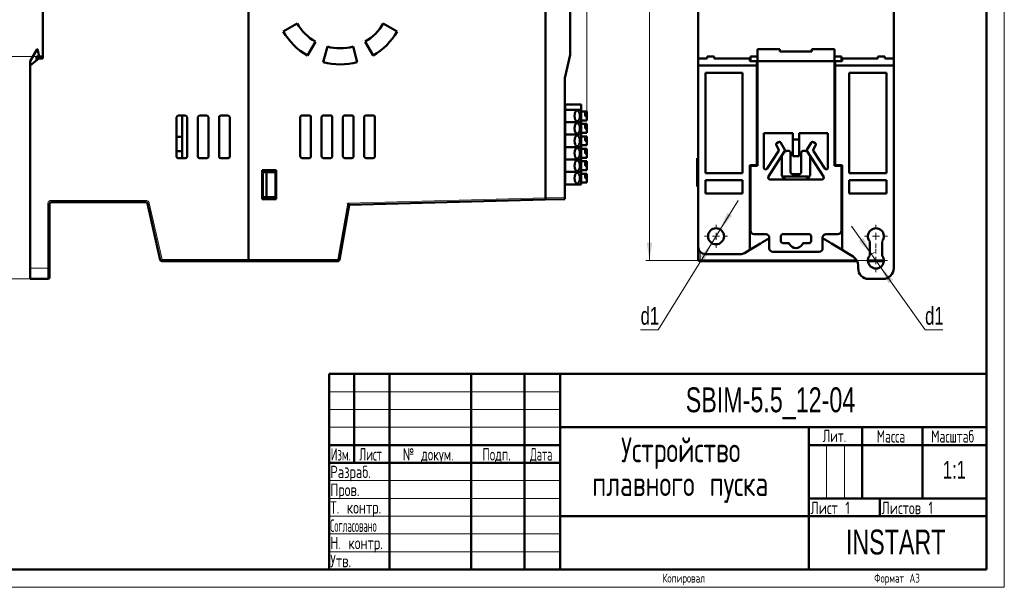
# Model space of a CAD drawing. Header units: millimetres. Extents: x 0 to 420, y 0 to 297.
# Tile 15 of 16: x 143 to 420, y 0 to 160. Entities that reach past the tile are written whole.
import ezdxf

# ---------------------------------------------------------------- set-up
doc = ezdxf.new("R2010")
doc.units = ezdxf.units.MM
doc.styles.add('SLDTEXTSTYLE0', font='TXT', dxfattribs={"width": 0.7, "bigfont": 'bigfont'})
doc.styles.add('SLDTEXTSTYLE1', font='TXT', dxfattribs={"width": 0.7})
doc.styles.add('SLDTEXTSTYLE2', font='TXT', dxfattribs={"width": 0.579176, "bigfont": 'bigfont'})
doc.styles.add('SLDTEXTSTYLE3', font='TXT', dxfattribs={"width": 0.646923, "bigfont": 'bigfont'})
doc.styles.add('SLDTEXTSTYLE4', font='TXT', dxfattribs={"width": 0.570891, "bigfont": 'bigfont'})
doc.styles.add('SLDTEXTSTYLE5', font='TXT', dxfattribs={"width": 0.585996, "bigfont": 'bigfont'})
doc.styles.add('SLDTEXTSTYLE6', font='TXT', dxfattribs={"width": 0.485474, "bigfont": 'bigfont'})
doc.dimstyles.new('SLDDIMSTYLE0', dxfattribs={"dimtxt": 5, "dimasz": 5, "dimexe": 0, "dimexo": 0.0625, "dimgap": 1.25, "dimtad": 2, "dimdec": 1, "dimrnd": 1e-09, "dimzin": 12, "dimdsep": 46, "dimtxsty": 'SLDTEXTSTYLE1', "dimsah": 1, "dimcen": 0.09, "dimadec": 0, "dimazin": 3, "dimtfac": 1, "dimtdec": 3, "dimtofl": 0, "dimtmove": 0, "dimatfit": 3, "dimfxl": 0, "dimfrac": 2, "dimtolj": 1, "dimtzin": 12, "dimarcsym": 0})
doc.dimstyles.new('SLDDIMSTYLE1', dxfattribs={"dimtxt": 5, "dimasz": 5, "dimexe": 0, "dimexo": 0.0625, "dimgap": 1.25, "dimtad": 0, "dimtih": 1, "dimtoh": 1, "dimdec": 1, "dimrnd": 1e-09, "dimzin": 12, "dimdsep": 46, "dimtxsty": 'SLDTEXTSTYLE1', "dimsah": 1, "dimcen": 0, "dimadec": 0, "dimazin": 3, "dimtfac": 1, "dimtdec": 3, "dimtmove": 0, "dimatfit": 3, "dimfxl": 0, "dimfrac": 2, "dimtolj": 1, "dimtzin": 12, "dimarcsym": 0})

# ---------------------------------------------------------------- blocks, each defined once
blk = doc.blocks.new('SW_NOTE_0')
at = {"color": 0, "linetype": 'Continuous', "lineweight": 0, "char_height": 7, "attachment_point": 2, "style": 'SLDTEXTSTYLE0'}
for s, insert in [('Устройство', (21.44, 9)), ('плавного пуска', (21.31, -0.5))]:
    blk.add_mtext(s, dxfattribs=dict(at, insert=insert))
blk = doc.blocks.new('_D_2')
at = {"color": 7, "linetype": 'Continuous', "lineweight": 0}
for p, q in [((145.85, 245.7), (145.85, 259.69)), ((145.85, 258.69), (302.55, 258.69)), ((302.55, 133.8), (302.55, 259.69))]:
    blk.add_line(p, q, dxfattribs=at)
at = {"color": 7, "linetype": 'Continuous', "lineweight": 18}
for points in [[(145.85, 258.69), (150.85, 257.92), (150.85, 259.46)], [(302.55, 258.69), (297.55, 259.46), (297.55, 257.92)]]:
    blk.add_solid(points, dxfattribs=at)
at = {"color": 7, "linetype": 'Continuous', "lineweight": 18, "insert": (222.78, 265.13), "char_height": 5, "attachment_point": 1, "style": 'SLDTEXTSTYLE0'}
blk.add_mtext('Г', dxfattribs=at)
blk = doc.blocks.new('_D_3')
at = {"color": 7, "linetype": 'Continuous', "lineweight": 0}
for p, q in [((147.64, 149.29), (134.85, 149.29)), ((135.85, 86.69), (135.85, 149.29)), ((145.84, 86.69), (134.85, 86.69))]:
    blk.add_line(p, q, dxfattribs=at)
at = {"color": 7, "linetype": 'Continuous', "lineweight": 18}
for points in [[(135.85, 149.29), (135.08, 144.29), (136.61, 144.29)], [(135.85, 86.69), (136.61, 91.69), (135.08, 91.69)]]:
    blk.add_solid(points, dxfattribs=at)
at = {"color": 7, "linetype": 'Continuous', "lineweight": 18, "insert": (129.4, 114.79), "char_height": 5, "attachment_point": 1, "rotation": 90, "style": 'SLDTEXTSTYLE0'}
blk.add_mtext('В2', dxfattribs=at)
blk = doc.blocks.new('_D_4')
at = {"color": 7, "linetype": 'Continuous', "lineweight": 0}
for p, q in [((145.84, 184.69), (134.85, 184.69)), ((135.85, 149.29), (135.85, 184.69)), ((147.64, 149.29), (134.85, 149.29))]:
    blk.add_line(p, q, dxfattribs=at)
at = {"color": 7, "linetype": 'Continuous', "lineweight": 18}
for points in [[(135.85, 184.69), (135.08, 179.69), (136.61, 179.69)], [(135.85, 149.29), (136.61, 154.29), (135.08, 154.29)]]:
    blk.add_solid(points, dxfattribs=at)
at = {"color": 7, "linetype": 'Continuous', "lineweight": 18, "insert": (129.4, 163.97), "char_height": 5, "attachment_point": 1, "rotation": 90, "style": 'SLDTEXTSTYLE0'}
blk.add_mtext('В3', dxfattribs=at)
blk = doc.blocks.new('_D_6')
at = {"color": 7, "linetype": 'Continuous', "lineweight": 0}
for p, q in [((340.06, 100.6), (345.11, 108.78)), ((340.06, 100.6), (337.69, 96.77)), ((337.69, 96.77), (322.63, 72.39)), ((322.63, 72.39), (317.66, 72.39))]:
    blk.add_line(p, q, dxfattribs=at)
at = {"color": 7, "linetype": 'Continuous', "lineweight": 18}
for points in [[(340.06, 100.6), (343.34, 104.45), (342.03, 105.26)], [(337.69, 96.77), (334.41, 92.92), (335.72, 92.11)]]:
    blk.add_solid(points, dxfattribs=at)
at = {"color": 7, "linetype": 'Continuous', "lineweight": 18, "insert": (317.66, 78.83), "char_height": 5, "attachment_point": 1, "style": 'SLDTEXTSTYLE1'}
blk.add_mtext('d1', dxfattribs=at)
blk = doc.blocks.new('_D_7')
at = {"color": 7, "linetype": 'Continuous', "lineweight": 0}
for p, q in [((335.61, 243.49), (319.15, 243.49)), ((320.15, 91.89), (320.15, 243.49)), ((380.61, 91.89), (319.15, 91.89))]:
    blk.add_line(p, q, dxfattribs=at)
at = {"color": 7, "linetype": 'Continuous', "lineweight": 18}
for points in [[(320.15, 243.49), (319.38, 238.49), (320.92, 238.49)], [(320.15, 91.89), (320.92, 96.89), (319.38, 96.89)]]:
    blk.add_solid(points, dxfattribs=at)
at = {"color": 7, "linetype": 'Continuous', "lineweight": 18, "insert": (313.7, 165.02), "char_height": 5, "attachment_point": 1, "rotation": 90, "style": 'SLDTEXTSTYLE0'}
blk.add_mtext('В1', dxfattribs=at)
blk = doc.blocks.new('_D_8')
at = {"color": 7, "linetype": 'Continuous', "lineweight": 0}
for p, q in [((382.57, 93.72), (377.01, 101.56)), ((382.57, 93.72), (385.18, 90.05)), ((385.18, 90.05), (397.71, 72.39)), ((397.71, 72.39), (402.68, 72.39))]:
    blk.add_line(p, q, dxfattribs=at)
at = {"color": 7, "linetype": 'Continuous', "lineweight": 18}
blk.add_arc((383.87, 91.89), 2.25, 101.3996, 140.8029, dxfattribs=at)
for points in [[(382.57, 93.72), (380.31, 98.24), (379.05, 97.35)], [(385.18, 90.05), (387.44, 85.53), (388.7, 86.42)]]:
    blk.add_solid(points, dxfattribs=at)
at = {"color": 7, "linetype": 'Continuous', "lineweight": 18, "insert": (397.71, 78.83), "char_height": 5, "attachment_point": 1, "style": 'SLDTEXTSTYLE1'}
blk.add_mtext('d1', dxfattribs=at)
blk = doc.blocks.new('SW_CENTERMARKSYMBOL_1')
at = {"color": 0, "linetype": 'Continuous', "lineweight": 18}
for p, q in [((0, 2), (0, 3.25)), ((-2, 0), (-3.25, 0)), ((0, 0), (-1, 0)), ((0, 0), (0, 1)), ((0, 0), (0, -1)), ((0, 0), (1, 0)), ((2, 0), (3.25, 0)), ((0, -2), (0, -3.25))]:
    blk.add_line(p, q, dxfattribs=at)
blk = doc.blocks.new('SW_CENTERMARKSYMBOL_2')
at = {"color": 0, "linetype": 'Continuous', "lineweight": 18}
for p, q in [((0, 2), (0, 3.25)), ((-2, 0), (-3.25, 0)), ((0, 0), (-1, 0)), ((0, 0), (0, 1)), ((0, 0), (0, -1)), ((0, 0), (1, 0)), ((2, 0), (3.25, 0)), ((0, -2), (0, -3.25))]:
    blk.add_line(p, q, dxfattribs=at)
blk = doc.blocks.new('SW_CENTERMARKSYMBOL_3')
at = {"color": 0, "linetype": 'Continuous', "lineweight": 18}
for p, q in [((0, 2), (0, 3.25)), ((-2, 0), (-3.25, 0)), ((0, 0), (-1, 0)), ((0, 0), (0, 1)), ((0, 0), (0, -1)), ((0, 0), (1, 0)), ((2, 0), (3.25, 0)), ((0, -2), (0, -3.25))]:
    blk.add_line(p, q, dxfattribs=at)

msp = doc.modelspace()

# ---------------------------------------------------------------- linework, layer by layer
at = {"color": 7, "linetype": 'Continuous', "lineweight": 18}
for p, q in [((420, 297), (420, 0)), ((230, 55), (295, 55)), ((230, 50), (295, 50)), ((230, 45), (295, 45)), ((370, 40), (370, 25)), ((375, 40), (375, 25)), ((230, 30), (295, 30)), ((230, 25), (295, 25)), ((230, 20), (295, 20)), ((230, 15), (295, 15)), ((230, 10), (295, 10)), ((0, 0), (420, 0))]:
    msp.add_line(p, q, dxfattribs=at)
at = {"color": 7, "linetype": 'Continuous', "lineweight": 50}
for p, q in [((415, 5), (415, 292)), ((207.35, 241.19), (207.35, 92.19)), ((207.35, 92.19), (207.35, 241.19)), ((290.85, 109.5), (290.85, 223.87)), ((297.85, 149.69), (297.85, 223.69)), ((149.45, 184.69), (149.45, 148.69)), ((333.87, 148.69), (333.87, 184.69)), ((388.87, 184.69), (388.87, 148.69)), ((217.1, 156.29), (221, 158.54)), ((245.24, 158.54), (249.14, 156.29)), ((226.12, 153.41), (223.87, 149.52)), ((242.37, 149.52), (240.12, 153.41)), ((145.85, 147.95), (147.85, 151.29)), ((147.85, 151.29), (147.91, 151.29)), ((147.91, 151.29), (148.45, 149.29)), ((228.33, 147.67), (229.5, 152.01)), ((236.74, 152.01), (237.91, 147.67)), ((296.35, 143.19), (297.85, 149.69)), ((350.57, 151.29), (350.57, 147.95)), ((356.87, 151.29), (350.57, 151.29)), ((356.87, 150.62), (356.87, 151.29)), ((365.87, 150.62), (356.87, 150.62)), ((365.87, 151.29), (365.87, 150.62)), ((372.17, 151.29), (365.87, 151.29)), ((372.17, 147.95), (372.17, 151.29)), ((148.35, 148.69), (145.85, 146.69)), ((145.85, 146.69), (145.85, 147.95)), ((147.65, 149.29), (147.65, 148.13)), ((149.1, 149.29), (147.65, 149.29)), ((148.35, 148.69), (149.1, 149.29)), ((149.45, 148.69), (148.35, 148.69)), ((149.1, 149.29), (149.45, 149.29)), ((333.87, 146.69), (333.87, 148.69)), ((336.37, 148.69), (333.87, 148.69)), ((336.37, 149.29), (338.37, 149.29)), ((336.37, 148.69), (336.37, 149.29)), ((338.37, 149.29), (338.37, 148.69)), ((348.37, 148.69), (338.37, 148.69)), ((348.37, 147.97), (348.37, 148.69)), ((350.37, 147.97), (348.37, 147.97)), ((350.57, 149.29), (348.57, 149.29)), ((348.57, 147.97), (348.57, 149.29)), ((350.37, 146.69), (350.37, 147.97)), ((350.57, 147.95), (350.57, 118.49)), ((372.17, 147.95), (350.57, 147.95)), ((374.17, 149.29), (372.17, 149.29)), ((372.17, 118.49), (372.17, 147.95)), ((374.37, 147.97), (372.37, 147.97)), ((372.37, 147.97), (372.37, 146.69)), ((374.17, 149.29), (374.17, 147.97)), ((374.37, 148.69), (374.37, 147.97)), ((384.37, 148.69), (374.37, 148.69)), ((386.37, 149.29), (384.37, 149.29)), ((384.37, 149.29), (384.37, 148.69)), ((386.37, 148.69), (386.37, 149.29)), ((388.87, 148.69), (386.37, 148.69)), ((388.87, 148.69), (388.87, 146.69)), ((145.85, 146.69), (145.85, 89.69)), ((333.87, 95.69), (333.87, 146.69)), ((333.87, 146.69), (350.37, 146.69)), ((346.37, 144.69), (335.87, 144.69)), ((335.87, 144.69), (335.87, 116.46)), ((346.37, 116.46), (346.37, 144.69)), ((350.37, 146.69), (350.37, 118.69)), ((372.37, 118.69), (372.37, 146.69)), ((372.37, 146.69), (388.87, 146.69)), ((386.87, 144.69), (376.37, 144.69)), ((376.37, 144.69), (376.37, 116.46)), ((386.87, 116.46), (386.87, 144.69)), ((388.87, 146.69), (388.87, 89.69)), ((296.35, 109.64), (296.35, 143.19)), ((296.45, 135.79), (296.35, 135.79)), ((296.45, 134.29), (296.45, 135.79)), ((296.45, 135.79), (300.95, 135.79)), ((300.95, 134.29), (300.95, 135.79)), ((296.35, 134.29), (296.45, 134.29)), ((296.45, 134.29), (300.95, 134.29)), ((296.45, 130.79), (296.45, 134.29)), ((300.95, 130.79), (300.95, 134.29)), ((302.05, 133.79), (300.95, 133.79)), ((302.05, 133.79), (302.55, 133.79)), ((302.05, 133.79), (302.05, 132.49)), ((302.55, 133.79), (302.55, 132.49)), ((187.05, 121.14), (187.05, 132.14)), ((187.55, 132.64), (189.55, 132.64)), ((188.65, 132.64), (188.65, 120.64)), ((190.05, 132.14), (190.05, 121.14)), ((193.05, 121.14), (193.05, 132.14)), ((193.55, 132.64), (195.55, 132.64)), ((196.05, 132.14), (196.05, 121.14)), ((199.05, 121.14), (199.05, 132.14)), ((199.55, 132.64), (201.55, 132.64)), ((202.05, 132.14), (202.05, 121.14)), ((221.89, 121.18), (221.89, 132.18)), ((222.39, 132.68), (224.39, 132.68)), ((224.89, 132.18), (224.89, 121.18)), ((227.89, 121.18), (227.89, 132.18)), ((228.39, 132.68), (230.39, 132.68)), ((230.89, 132.18), (230.89, 121.18)), ((233.89, 121.18), (233.89, 132.18)), ((234.39, 132.68), (236.39, 132.68)), ((236.89, 132.18), (236.89, 121.18)), ((239.89, 121.18), (239.89, 132.18)), ((240.39, 132.68), (242.39, 132.68)), ((242.89, 132.18), (242.89, 121.18)), ((296.45, 130.79), (296.35, 130.79)), ((296.45, 127.29), (296.45, 130.79)), ((296.45, 130.79), (300.95, 130.79)), ((302.55, 131.29), (300.95, 131.29)), ((300.95, 127.29), (300.95, 130.79)), ((302.05, 130.29), (300.95, 130.29)), ((302.55, 132.49), (302.05, 132.49)), ((302.05, 130.29), (302.05, 128.99)), ((302.05, 130.29), (302.55, 130.29)), ((302.55, 132.49), (302.55, 131.29)), ((302.55, 130.29), (302.55, 128.99)), ((302.55, 127.79), (300.95, 127.79)), ((302.55, 128.99), (302.05, 128.99)), ((302.55, 128.99), (302.55, 127.79)), ((352.37, 127.69), (360.47, 127.69)), ((352.37, 117.99), (352.37, 127.69)), ((360.47, 125.95), (360.47, 127.69)), ((362.27, 127.69), (370.37, 127.69)), ((362.27, 125.95), (362.27, 127.69)), ((370.37, 127.69), (370.37, 117.99)), ((188.65, 126.64), (187.05, 126.64)), ((296.35, 127.29), (296.45, 127.29)), ((296.45, 127.29), (300.95, 127.29)), ((296.45, 123.79), (296.45, 127.29)), ((300.95, 123.79), (300.95, 127.29)), ((302.05, 126.79), (300.95, 126.79)), ((302.05, 126.79), (302.05, 125.49)), ((302.05, 126.79), (302.55, 126.79)), ((302.55, 125.49), (302.05, 125.49)), ((302.55, 126.79), (302.55, 125.49)), ((302.55, 125.49), (302.55, 124.29)), ((356.01, 124.89), (356.43, 125.16)), ((358.28, 123), (357.14, 124.99)), ((360.47, 125.95), (362.27, 125.95)), ((360.47, 121.19), (360.47, 125.95)), ((362.27, 125.95), (362.27, 121.19)), ((365.61, 124.99), (364.47, 123)), ((366.31, 125.16), (366.74, 124.89)), ((187.05, 122.64), (188.65, 122.64)), ((296.45, 123.79), (296.35, 123.79)), ((296.45, 120.29), (296.45, 123.79)), ((296.45, 123.79), (300.95, 123.79)), ((302.55, 124.29), (300.95, 124.29)), ((300.95, 120.29), (300.95, 123.79)), ((302.05, 123.29), (300.95, 123.29)), ((302.05, 123.29), (302.55, 123.29)), ((302.05, 123.29), (302.05, 121.99)), ((302.55, 121.99), (302.05, 121.99)), ((302.55, 123.29), (302.55, 121.99)), ((302.55, 121.99), (302.55, 120.79)), ((356.45, 122.63), (353.29, 117.72)), ((353.63, 115.46), (358.27, 122.69)), ((356.47, 123.15), (355.85, 124.22)), ((359.37, 122.69), (358.82, 122.69)), ((359.87, 122.19), (359.87, 116.69)), ((362.87, 116.69), (362.87, 122.19)), ((363.93, 122.69), (363.37, 122.69)), ((364.47, 122.69), (369.12, 115.46)), ((366.9, 124.22), (366.28, 123.15)), ((369.45, 117.72), (366.29, 122.63)), ((189.55, 120.64), (187.55, 120.64)), ((195.55, 120.64), (193.55, 120.64)), ((201.55, 120.64), (199.55, 120.64)), ((224.39, 120.68), (222.39, 120.68)), ((230.39, 120.68), (228.39, 120.68)), ((236.39, 120.68), (234.39, 120.68)), ((242.39, 120.68), (240.39, 120.68)), ((296.35, 120.29), (296.45, 120.29)), ((296.45, 120.29), (300.95, 120.29)), ((296.45, 116.79), (296.45, 120.29)), ((302.55, 120.79), (300.95, 120.79)), ((300.95, 116.79), (300.95, 120.29)), ((302.05, 119.79), (300.95, 119.79)), ((302.05, 119.79), (302.55, 119.79)), ((302.05, 119.79), (302.05, 118.49)), ((302.55, 119.79), (302.55, 118.49)), ((333.87, 120.69), (333.57, 120.69)), ((333.57, 120.69), (333.57, 120.49)), ((333.57, 120.49), (333.57, 112.89)), ((357.37, 116.19), (357.37, 120.99)), ((362.27, 121.19), (360.47, 121.19)), ((365.37, 120.99), (365.37, 116.19)), ((211.15, 109.09), (211.15, 117.29)), ((211.15, 117.29), (215.05, 117.29)), ((211.35, 116.69), (211.15, 116.69)), ((211.35, 109.69), (211.35, 116.69)), ((212.35, 116.69), (211.35, 116.69)), ((212.35, 109.69), (212.35, 116.69)), ((212.35, 116.69), (214.95, 116.69)), ((214.95, 109.69), (214.95, 116.69)), ((215.05, 117.29), (215.05, 109.09)), ((296.45, 116.79), (296.35, 116.79)), ((296.45, 113.29), (296.45, 116.79)), ((296.45, 116.79), (300.95, 116.79)), ((302.55, 117.29), (300.95, 117.29)), ((300.95, 113.29), (300.95, 116.79)), ((302.55, 118.49), (302.05, 118.49)), ((302.55, 118.49), (302.55, 117.29)), ((335.87, 116.46), (346.37, 116.46)), ((350.37, 118.69), (348.37, 118.69)), ((348.37, 94.89), (348.37, 118.69)), ((348.57, 118.49), (348.57, 118.69)), ((348.57, 118.49), (348.57, 100.29)), ((350.57, 118.49), (348.57, 118.49)), ((374.17, 118.49), (372.17, 118.49)), ((374.37, 118.69), (372.37, 118.69)), ((374.17, 118.69), (374.17, 118.49)), ((374.17, 100.29), (374.17, 118.49)), ((374.37, 94.89), (374.37, 118.69)), ((376.37, 116.46), (386.87, 116.46)), ((302.05, 116.29), (300.95, 116.29)), ((302.55, 113.79), (300.95, 113.79)), ((302.05, 116.29), (302.55, 116.29)), ((302.05, 116.29), (302.05, 114.99)), ((302.55, 114.99), (302.05, 114.99)), ((302.55, 116.29), (302.55, 114.99)), ((302.55, 114.99), (302.55, 113.79)), ((346.37, 114.46), (335.87, 114.46)), ((335.87, 114.46), (335.87, 110.69)), ((346.37, 110.69), (346.37, 114.46)), ((368.7, 114.69), (354.05, 114.69)), ((365.22, 115.52), (357.53, 115.52)), ((360.37, 116.19), (362.37, 116.19)), ((386.87, 114.46), (376.37, 114.46)), ((376.37, 114.46), (376.37, 110.69)), ((386.87, 110.69), (386.87, 114.46)), ((215.05, 111.64), (214.95, 111.64)), ((296.35, 113.29), (296.45, 113.29)), ((296.45, 113.29), (300.95, 113.29)), ((333.57, 112.89), (333.57, 112.69)), ((333.87, 112.69), (333.57, 112.69)), ((151.85, 108.29), (178.42, 108.29)), ((211.15, 109.69), (211.35, 109.69)), ((215.05, 109.09), (211.15, 109.09)), ((211.35, 109.69), (212.35, 109.69)), ((214.95, 109.69), (212.35, 109.69)), ((235.64, 107.56), (290.76, 109)), ((290.76, 109), (296.35, 109.15)), ((335.87, 110.69), (346.37, 110.69)), ((376.37, 110.69), (386.87, 110.69)), ((151.35, 89.69), (151.35, 107.79)), ((178.91, 107.9), (182.5, 92.08)), ((232.92, 92.1), (235.64, 107.56)), ((349.57, 99.29), (352.87, 99.29)), ((353.87, 98.29), (353.87, 95.29)), ((357.12, 97.29), (357.12, 98.79)), ((365.25, 99.27), (357.5, 99.27)), ((357.62, 99.29), (365.12, 99.29)), ((365.62, 98.79), (365.62, 97.29)), ((368.87, 95.29), (368.87, 98.29)), ((369.87, 99.29), (373.17, 99.29)), ((382.12, 97.27), (382.12, 93.3)), ((385.62, 93.3), (385.62, 97.27)), ((333.87, 92.19), (333.87, 95.69)), ((348.37, 94.89), (346.85, 93.97)), ((351.37, 96.69), (348.37, 94.89)), ((354.87, 94.29), (367.87, 94.29)), ((359.13, 96.79), (357.62, 96.79)), ((365.12, 96.79), (363.62, 96.79)), ((374.37, 94.89), (371.37, 96.69)), ((376.37, 93.69), (374.37, 94.89)), ((182.99, 91.69), (207.35, 91.69)), ((207.35, 91.69), (207.35, 92.19)), ((207.35, 91.69), (232.43, 91.69)), ((378.6, 91.69), (334.37, 91.69)), ((345.82, 93.69), (335.87, 93.69)), ((377.49, 92.97), (376.37, 93.69)), ((386.11, 91.69), (381.63, 91.69)), ((145.85, 89.69), (145.85, 86.69)), ((378.87, 89.69), (378.87, 90.45)), ((145.85, 86.69), (150.85, 86.69)), ((385.87, 86.69), (381.87, 86.69)), ((230, 60), (415, 60)), ((230, 60), (230, 5)), ((237, 35), (237, 60)), ((247, 60), (247, 5)), ((270, 60), (270, 5)), ((285, 60), (285, 5)), ((295, 60), (295, 5)), ((295, 45), (415, 45)), ((365, 45), (365, 5)), ((380, 45), (380, 25)), ((397, 45), (397, 25)), ((230, 40), (295, 40)), ((365, 40), (415, 40)), ((230, 35), (295, 35)), ((365, 25), (415, 25)), ((385, 25), (385, 20)), ((295, 20), (415, 20)), ((20, 5), (415, 5))]:
    msp.add_line(p, q, dxfattribs=at)
at = {"color": 9, "linetype": 'Continuous', "lineweight": 18}
for p, q in [((333.87, 120.49), (333.57, 120.49)), ((333.87, 112.89), (333.57, 112.89)), ((151.85, 108.79), (178.42, 108.79)), ((151.85, 108.79), (151.85, 108.29)), ((178.42, 108.29), (178.42, 108.79)), ((235.22, 108.05), (290.85, 109.5)), ((290.85, 109.5), (296.35, 109.64)), ((150.85, 89.69), (150.85, 107.79)), ((150.85, 107.79), (151.35, 107.79)), ((179.4, 108.01), (178.91, 107.9)), ((179.4, 108.01), (182.99, 92.19)), ((232.43, 92.19), (235.22, 108.05)), ((334.37, 92.08), (334.37, 94.36)), ((182.5, 92.08), (182.99, 92.19)), ((182.99, 92.19), (207.35, 92.19)), ((182.99, 92.19), (182.99, 91.69)), ((207.35, 92.19), (232.43, 92.19)), ((232.43, 92.19), (232.92, 92.1)), ((378.39, 92.08), (334.37, 92.08)), ((334.37, 92.08), (334.37, 91.69)), ((386.12, 92.08), (381.63, 92.08)), ((145.85, 89.69), (150.85, 89.69)), ((151.35, 89.69), (150.85, 89.69)), ((150.85, 86.69), (150.85, 89.69))]:
    msp.add_line(p, q, dxfattribs=at)
at = {"color": 7, "linetype": 'Continuous', "lineweight": 50, "flags": 128}
for points in [[(300.59, 132.54), (300.53, 133.11), (300.36, 133.6), (300.11, 133.92), (299.81, 134.04), (299.52, 133.92), (299.27, 133.6), (299.1, 133.11), (299.04, 132.54), (299.1, 131.96), (299.27, 131.48), (299.52, 131.15), (299.81, 131.04), (300.11, 131.15), (300.36, 131.48), (300.53, 131.96), (300.59, 132.54)], [(300.59, 129.04), (300.53, 129.61), (300.36, 130.1), (300.11, 130.42), (299.81, 130.54), (299.52, 130.42), (299.27, 130.1), (299.1, 129.61), (299.04, 129.04), (299.1, 128.46), (299.27, 127.98), (299.52, 127.65), (299.81, 127.54), (300.11, 127.65), (300.36, 127.98), (300.53, 128.46), (300.59, 129.04)], [(300.59, 125.54), (300.53, 126.11), (300.36, 126.6), (300.11, 126.92), (299.81, 127.04), (299.52, 126.92), (299.27, 126.6), (299.1, 126.11), (299.04, 125.54), (299.1, 124.96), (299.27, 124.48), (299.52, 124.15), (299.81, 124.04), (300.11, 124.15), (300.36, 124.48), (300.53, 124.96), (300.59, 125.54)], [(300.59, 122.04), (300.53, 122.61), (300.36, 123.1), (300.11, 123.42), (299.81, 123.54), (299.52, 123.42), (299.27, 123.1), (299.1, 122.61), (299.04, 122.04), (299.1, 121.46), (299.27, 120.98), (299.52, 120.65), (299.81, 120.54), (300.11, 120.65), (300.36, 120.98), (300.53, 121.46), (300.59, 122.04)], [(300.59, 118.54), (300.53, 119.11), (300.36, 119.6), (300.11, 119.92), (299.81, 120.04), (299.52, 119.92), (299.27, 119.6), (299.1, 119.11), (299.04, 118.54), (299.1, 117.96), (299.27, 117.48), (299.52, 117.15), (299.81, 117.04), (300.11, 117.15), (300.36, 117.48), (300.53, 117.96), (300.59, 118.54)], [(300.59, 115.04), (300.53, 115.61), (300.36, 116.1), (300.11, 116.42), (299.81, 116.54), (299.52, 116.42), (299.27, 116.1), (299.1, 115.61), (299.04, 115.04), (299.1, 114.46), (299.27, 113.98), (299.52, 113.65), (299.81, 113.54), (300.11, 113.65), (300.36, 113.98), (300.53, 114.46), (300.59, 115.04)]]:
    msp.add_lwpolyline(points, dxfattribs=at)
at = {"color": 7, "linetype": 'Continuous', "lineweight": 50}
msp.add_circle((338.87, 98.69), 2.25, dxfattribs=at)
for centre, radius, start, end in [((233.12, 165.54), 14, 210, 240), ((233.12, 165.54), 14, 300, 330), ((233.12, 165.54), 18.5, 210, 240), ((233.12, 165.54), 18.5, 300, 330), ((233.12, 165.54), 14, 255, 285), ((233.12, 165.54), 18.5, 255, 285), ((187.55, 132.14), 0.5, 90, 180), ((189.55, 132.14), 0.5, 0, 90), ((193.55, 132.14), 0.5, 90, 180), ((195.55, 132.14), 0.5, 0, 90), ((199.55, 132.14), 0.5, 90, 180), ((201.55, 132.14), 0.5, 0, 90), ((356.28, 124.47), 0.5, 122.7352, 210), ((356.7, 124.74), 0.5, 30, 122.7352), ((366.04, 124.74), 0.5, 57.2648, 150), ((366.47, 124.47), 0.5, 330, 57.2648), ((356.03, 122.9), 0.5, 327.2648, 30), ((358.82, 121.69), 1, 90, 147.2648), ((358.02, 122.85), 0.3, 327.2648, 30), ((359.37, 122.19), 0.5, 0, 90), ((363.37, 122.19), 0.5, 90, 180), ((363.93, 121.69), 1, 32.7352, 90), ((364.72, 122.85), 0.3, 150, 212.7352), ((366.72, 122.9), 0.5, 150, 212.7352), ((187.55, 121.14), 0.5, 180, 270), ((189.55, 121.14), 0.5, 270, 0), ((193.55, 121.14), 0.5, 180, 270), ((195.55, 121.14), 0.5, 270, 0), ((199.55, 121.14), 0.5, 180, 270), ((201.55, 121.14), 0.5, 270, 0), ((358.37, 120.99), 1, 147.2648, 180), ((364.37, 120.99), 1, 0, 32.7352), ((352.87, 117.99), 0.5, 180, 327.2648), ((360.37, 116.69), 0.5, 180, 270), ((362.37, 116.69), 0.5, 270, 0), ((369.87, 117.99), 0.5, 212.7352, 0), ((354.05, 115.19), 0.5, 147.2648, 270), ((358.87, 116.19), 1.5, 180, 206.346), ((358.87, 116.19), 1.5, 206.346, 270), ((363.87, 116.19), 1.5, 270, 333.654), ((363.87, 116.19), 1.5, 333.654, 0), ((368.7, 115.19), 0.5, 270, 32.7352), ((151.85, 107.79), 0.5, 90, 180), ((178.42, 107.79), 0.5, 12.7869, 90), ((349.57, 100.29), 1, 180, 270), ((373.17, 100.29), 1, 270, 0), ((383.87, 98.69), 2.25, 321.0576, 218.9424), ((361.37, 81.72), 18, 114.6243, 123.749), ((352.87, 98.29), 1, 0, 90), ((357.62, 98.79), 0.5, 90, 180), ((357.62, 97.29), 0.5, 180, 270), ((365.12, 98.79), 0.5, 0, 90), ((365.12, 97.29), 0.5, 270, 0), ((369.87, 98.29), 1, 90, 180), ((361.37, 81.72), 18, 56.251, 65.3757), ((335.87, 95.69), 2, 180, 270), ((354.87, 95.29), 1, 180, 270), ((359.13, 96.29), 0.5, 26.1039, 90), ((361.37, 97.39), 2, 206.1039, 333.8961), ((363.62, 96.29), 0.5, 90, 153.8961), ((367.87, 95.29), 1, 270, 0), ((182.99, 92.19), 0.5, 192.7869, 270), ((334.37, 92.19), 0.5, 180, 270), ((345.82, 95.69), 2, 270, 300.9638), ((375.87, 90.45), 3, 0, 57.3808), ((383.87, 91.89), 2.25, 141.0576, 38.9424), ((381.87, 89.69), 3, 180, 270), ((385.87, 89.69), 3, 270, 0), ((150.85, 87.19), 0.5, 270, 0)]:
    msp.add_arc(centre, radius, start, end, dxfattribs=at)
at = {"color": 9, "linetype": 'Continuous', "lineweight": 18}
msp.add_arc((334.25, 92.72), 0.659, 234.6414, 280.3989, dxfattribs=at)
at = {"color": 7, "linetype": 'Continuous', "lineweight": 50}
for points in [[(221.89, 132.18), (221.9, 132.24), (221.92, 132.37), (222.03, 132.54), (222.2, 132.65), (222.33, 132.67), (222.39, 132.68)], [(224.39, 132.68), (224.45, 132.67), (224.58, 132.65), (224.75, 132.54), (224.87, 132.37), (224.88, 132.24), (224.89, 132.18)], [(227.89, 132.18), (227.9, 132.24), (227.92, 132.37), (228.03, 132.54), (228.2, 132.65), (228.33, 132.67), (228.39, 132.68)], [(230.39, 132.68), (230.45, 132.67), (230.58, 132.65), (230.75, 132.54), (230.87, 132.37), (230.88, 132.24), (230.89, 132.18)], [(233.89, 132.18), (233.9, 132.24), (233.92, 132.37), (234.03, 132.54), (234.2, 132.65), (234.33, 132.67), (234.39, 132.68)], [(236.39, 132.68), (236.45, 132.67), (236.58, 132.65), (236.75, 132.54), (236.87, 132.37), (236.88, 132.24), (236.89, 132.18)], [(239.89, 132.18), (239.9, 132.24), (239.92, 132.37), (240.03, 132.54), (240.2, 132.65), (240.33, 132.67), (240.39, 132.68)], [(242.39, 132.68), (242.45, 132.67), (242.58, 132.65), (242.75, 132.54), (242.87, 132.37), (242.88, 132.24), (242.89, 132.18)], [(222.39, 120.68), (222.33, 120.68), (222.2, 120.7), (222.03, 120.82), (221.92, 120.98), (221.9, 121.11), (221.89, 121.18)], [(224.89, 121.18), (224.88, 121.11), (224.87, 120.98), (224.75, 120.82), (224.58, 120.7), (224.45, 120.68), (224.39, 120.68)], [(228.39, 120.68), (228.33, 120.68), (228.2, 120.7), (228.03, 120.82), (227.92, 120.98), (227.9, 121.11), (227.89, 121.18)], [(230.89, 121.18), (230.88, 121.11), (230.87, 120.98), (230.75, 120.82), (230.58, 120.7), (230.45, 120.68), (230.39, 120.68)], [(234.39, 120.68), (234.33, 120.68), (234.2, 120.7), (234.03, 120.82), (233.92, 120.98), (233.9, 121.11), (233.89, 121.18)], [(236.89, 121.18), (236.88, 121.11), (236.87, 120.98), (236.75, 120.82), (236.58, 120.7), (236.45, 120.68), (236.39, 120.68)], [(240.39, 120.68), (240.33, 120.68), (240.2, 120.7), (240.03, 120.82), (239.92, 120.98), (239.9, 121.11), (239.89, 121.18)], [(242.89, 121.18), (242.88, 121.11), (242.87, 120.98), (242.75, 120.82), (242.58, 120.7), (242.45, 120.68), (242.39, 120.68)], [(207.35, 92.19), (207.35, 92.12), (207.35, 91.99), (207.35, 91.83), (207.35, 91.71), (207.35, 91.69), (207.35, 91.69)], [(232.43, 91.69), (232.49, 91.69), (232.6, 91.7), (232.75, 91.8), (232.87, 91.93), (232.9, 92.04), (232.92, 92.1)]]:
    msp.add_open_spline(points, degree=3, dxfattribs=at)
at = {"color": 9, "linetype": 'Continuous', "lineweight": 18}
for points, knots in [([(150.85, 107.79), (150.86, 107.91), (150.88, 108.11), (151.01, 108.34), (151.13, 108.5), (151.29, 108.63), (151.53, 108.75), (151.72, 108.77), (151.85, 108.79)], [0, 0, 0, 0, 0.239443, 0.36955, 0.5, 0.630107, 0.760557, 1, 1, 1, 1]), ([(178.42, 108.79), (178.53, 108.78), (178.76, 108.76), (179.06, 108.58), (179.29, 108.33), (179.36, 108.11), (179.4, 108.01)], [0, 0, 0, 0, 0.24277, 0.5, 0.75723, 1, 1, 1, 1])]:
    msp.add_open_spline(points, degree=3, knots=knots, dxfattribs=at)
at = {"color": 7, "linetype": 'Continuous', "lineweight": 50}
for points, knots in [([(290.85, 109.5), (290.85, 109.44), (290.85, 109.34), (290.84, 109.23), (290.82, 109.13), (290.81, 109.06), (290.78, 109.01), (290.77, 109), (290.76, 109)], [0, 0, 0, 0, 0.236838, 0.362712, 0.493401, 0.705602, 0.842621, 1, 1, 1, 1]), ([(296.35, 109.15), (296.35, 109.16), (296.35, 109.17), (296.35, 109.28), (296.34, 109.41), (296.35, 109.53), (296.35, 109.61), (296.35, 109.64)], [0, 0, 0, 0, 0.274019, 0.504947, 0.731234, 0.860903, 1, 1, 1, 1]), ([(235.22, 108.05), (235.28, 107.98), (235.39, 107.85), (235.51, 107.71), (235.58, 107.63), (235.62, 107.59), (235.64, 107.56), (235.64, 107.56), (235.64, 107.56)], [0, 0, 0, 0, 0.3011192, 0.5577856, 0.6794496, 0.7925544, 0.8987441, 1, 1, 1, 1]), ([(151.35, 87.19), (151.35, 87.22), (151.35, 87.27), (151.35, 87.58), (151.35, 87.91), (151.35, 88.3), (151.35, 88.89), (151.35, 89.37), (151.35, 89.69)], [0, 0, 0, 0, 0.239443, 0.369653, 0.5, 0.63021, 0.760557, 1, 1, 1, 1])]:
    msp.add_open_spline(points, degree=3, knots=knots, dxfattribs=at)
at = {"color": 9, "linetype": 'Continuous', "lineweight": 18}
msp.add_open_spline([(232.43, 91.69), (232.43, 91.69), (232.43, 91.71), (232.43, 91.83), (232.43, 91.99), (232.43, 92.12), (232.43, 92.19)], degree=3, dxfattribs=at)

# ---------------------------------------------------------------- block references
at = {"color": 7, "linetype": 'Continuous', "lineweight": 0}
for name, p in [('SW_CENTERMARKSYMBOL_1', (338.87, 98.69)), ('SW_CENTERMARKSYMBOL_2', (383.87, 98.69)), ('SW_CENTERMARKSYMBOL_3', (383.87, 91.89)), ('SW_NOTE_0', (307.49, 33.15))]:
    msp.add_blockref(name, p, dxfattribs=at)

# ---------------------------------------------------------------- texts
for s, insert, char_height, attachment_point, style in [('SBIM-5.5_12-04', (354.21, 56.22), 7, 2, 'SLDTEXTSTYLE1'), ('Масштаб', (405.46, 44.18), 3.5, 2, 'SLDTEXTSTYLE3'), ('Лит.', (372.2, 44.31), 3.5, 2, 'SLDTEXTSTYLE3'), ('Масса', (388.11, 44.18), 3.5, 2, 'SLDTEXTSTYLE3'), ('Изм.', (233.29, 39.13), 3.5, 2, 'SLDTEXTSTYLE5'), ('Лист', (241.68, 39.13), 3.5, 2, 'SLDTEXTSTYLE2'), ('№ докум.', (257.89, 39.13), 3.5, 2, 'SLDTEXTSTYLE3'), ('Подп.', (277.12, 39.13), 3.5, 2, 'SLDTEXTSTYLE3'), ('Дата', (289.69, 39.13), 3.5, 2, 'SLDTEXTSTYLE4'), ('Разраб.', (230.33, 34.2), 3.5, 1, 'SLDTEXTSTYLE0'), ('1:1', (405.95, 35.55), 5, 2, 'SLDTEXTSTYLE1'), ('Пров.', (230.33, 29.14), 3.5, 1, 'SLDTEXTSTYLE0'), ('Т. контр.', (230.33, 24.2), 3.5, 1, 'SLDTEXTSTYLE0'), ('Лист 1', (365.47, 24.06), 3.5, 1, 'SLDTEXTSTYLE0'), ('Листов 1', (385.47, 24.06), 3.5, 1, 'SLDTEXTSTYLE0'), ('Согласовано', (230.3, 19.07), 3.5, 1, 'SLDTEXTSTYLE6'), ('Н. контр.', (230.33, 14.2), 3.5, 1, 'SLDTEXTSTYLE0'), ('INSTART', (389.43, 16.22), 7, 2, 'SLDTEXTSTYLE1'), ('Утв.', (230.33, 9.14), 3.5, 1, 'SLDTEXTSTYLE0'), ('Копировал', (329.8, 3.82), 2.5, 2, 'SLDTEXTSTYLE0'), ('Формат А3', (389.81, 3.82), 2.5, 2, 'SLDTEXTSTYLE0')]:
    msp.add_mtext(s, dxfattribs=dict(at, insert=insert, char_height=char_height, attachment_point=attachment_point, style=style))

# ---------------------------------------------------------------- dimensions: what is measured, and where the dimension line sits
at = {"color": 7, "linetype": 'Continuous', "lineweight": 18}
for base, p1, p2, angle, text, picture, middle in [((302.55, 258.69), (145.85, 245.69), (302.55, 133.79), 0, 'Г', '_D_2', (224.2, 258.69)), ((320.15, 243.49), (380.62, 91.89), (335.62, 243.49), 90, 'В1', '_D_7', (320.15, 167.69)), ((135.85, 184.69), (147.65, 149.29), (145.85, 184.69), 90, 'В3', '_D_4', (135.85, 166.99)), ((135.85, 149.29), (145.85, 86.69), (147.65, 149.29), 90, 'В2', '_D_3', (135.85, 117.99))]:
    dim = msp.add_linear_dim(base=base, p1=p1, p2=p2, angle=angle, text=text, dimstyle='SLDDIMSTYLE0', dxfattribs=at)
    dim.commit()
    dim.dimension.update_dxf_attribs({"geometry": picture, "text_midpoint": middle, "dimtype": 160})
for p1, p2, picture, middle in [((337.69, 96.77), (340.06, 100.6), '_D_6', (320.15, 76.21)), ((385.18, 90.05), (382.57, 93.72), '_D_8', (400.2, 76.21))]:
    dim = msp.add_diameter_dim_2p(p1=p1, p2=p2, text='d1', dimstyle='SLDDIMSTYLE1', override={"dimpost": '<>'}, dxfattribs=at)
    dim.commit()
    dim.dimension.update_dxf_attribs({"geometry": picture, "text_midpoint": middle, "dimtype": 163})

doc.saveas('drawing.dxf')
